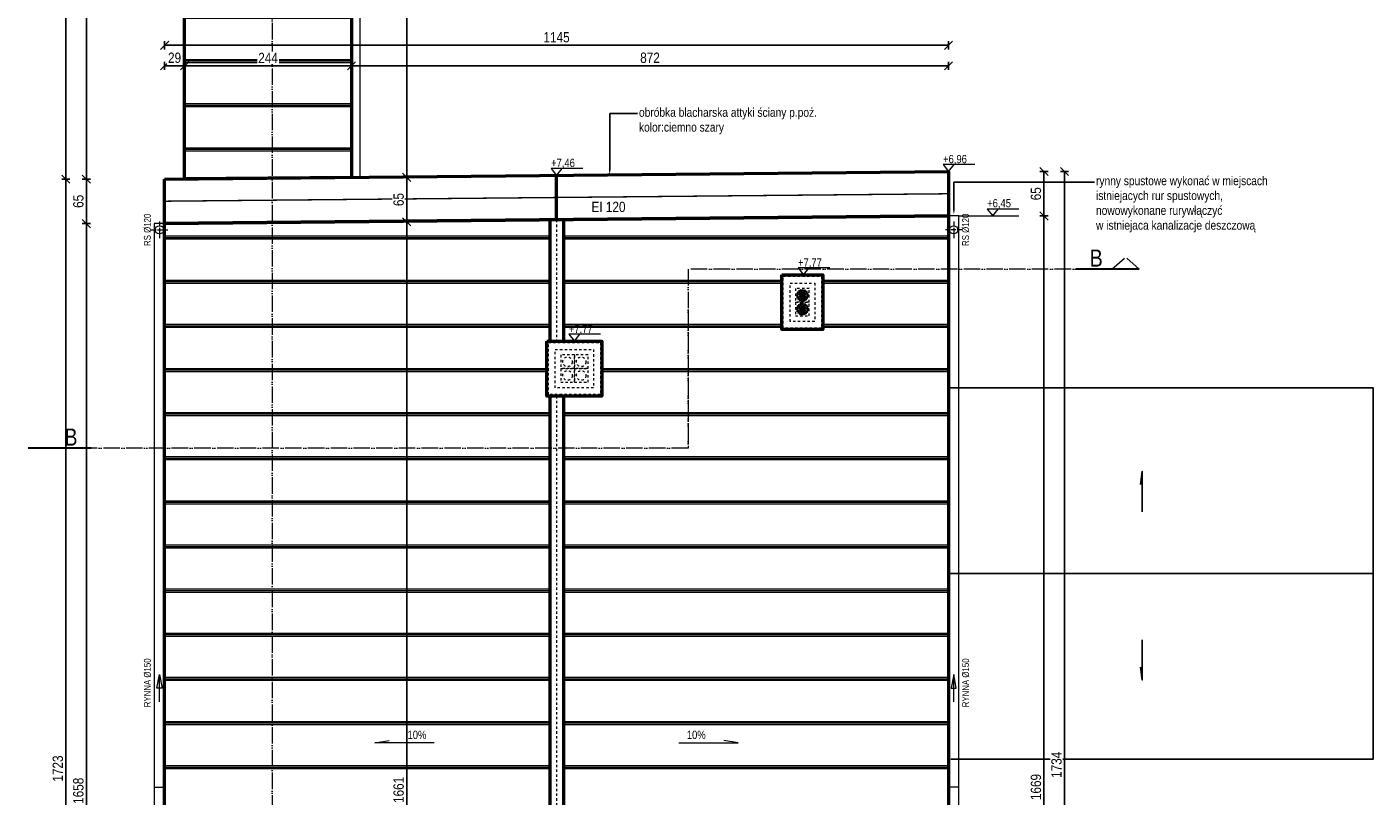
# Model space of a CAD drawing. Header units: millimetres. Extents: x 17147 to 52214, y -18116 to -4632.
# Tile 35 of 186: x 34101 to 36068, y -16944 to -15819. Entities that reach past the tile are written whole.
import ezdxf
from ezdxf import colors
from ezdxf.entities.mleader import LeaderData, LeaderLine
from ezdxf.math import Vec2, Vec3

# ---------------------------------------------------------------- set-up
doc = ezdxf.new("R2010")
doc.units = ezdxf.units.MM
for name, pattern in [('3', [1, 0.5, -0.5]), ('ACAD_ISO04W100', [30, 24, -3, 0, -3]), ('ACAD_ISO05W100', [33, 24, -3, 0, -3, 0, -3])]:
    doc.linetypes.add(name, pattern=pattern)
doc.layers.get('Defpoints').update_dxf_attribs({"color": 6})
for name, color, linetype, lineweight in [('A-ciekie', 161, 'Continuous', 9), ('A-opis', 130, 'Continuous', 9), ('A-rynna', 60, 'Continuous', 0), ('A-wymiar', 177, 'Continuous', 0), ('A_p_poż', 7, 'Continuous', 0), ('A_SCIANA_ISTN', 253, 'Continuous', 25), ('A_SCIANA_PROJ_KONSTRUKCJA', 3, 'Continuous', 50)]:
    doc.layers.add(name, color=color, linetype=linetype, lineweight=lineweight)
doc.styles.get("Standard").update_dxf_attribs({"font": 'ARIALN.TTF'})
doc.styles.add('wymiary', font='ARIALN.TTF')
doc.dimstyles.new('anka', dxfattribs={"dimtxt": 15, "dimasz": 12, "dimexe": 6, "dimexo": 0.0625, "dimgap": 4, "dimtad": 1, "dimdec": 0, "dimzin": 0, "dimdsep": 46, "dimtxsty": 'wymiary', "dimblk": 'OBLIQUE', "dimcen": 0.09, "dimclrt": 7, "dimadec": 0, "dimazin": 0, "dimtfac": 1, "dimtdec": 0, "dimtix": 1, "dimtofl": 0, "dimtmove": 0, "dimatfit": 3, "dimldrblk": 'OBLIQUE', "dimfxl": 6, "dimfxlon": 1, "dimtfill": 1, "dimtolj": 1, "dimtzin": 0, "dimarcsym": 0})

# ---------------------------------------------------------------- blocks, each defined once
blk = doc.blocks.new('_OBLIQUE')
at = {"color": 0, "linetype": 'ByBlock'}
blk.add_line((-0.5, -0.5), (0.5, 0.5), dxfattribs=at)
blk = doc.blocks.new('*D589')
at = {"layer": 'A-wymiar', "color": 0, "lineweight": -2, "transparency": 16777216}
for p, q in [((34194.3, -16041.9), (34182.3, -16041.9)), ((34188.3, -16041.9), (34188.3, -16106.9)), ((34194.3, -16106.9), (34182.3, -16106.9))]:
    blk.add_line(p, q, dxfattribs=at)
at = {"layer": 'Defpoints', "color": 0, "transparency": 16777216}
for p in [(34302.5, -16041.9), (34188.3, -16106.9), (34302.5, -16106.9)]:
    blk.add_point(p, dxfattribs=at)
at = {"layer": 'A-wymiar', "color": 0, "lineweight": -2, "transparency": 16777216, "xscale": 12, "yscale": 12, "zscale": 12}
for p, rotation in [((34188.3, -16041.9), 90), ((34188.3, -16106.9), 270)]:
    blk.add_blockref('_OBLIQUE', p, dxfattribs=dict(at, rotation=rotation))
at = {"layer": 'A-wymiar', "color": 7, "transparency": 16777216, "insert": (34176.6, -16074.4), "char_height": 15, "attachment_point": 5, "rotation": 90, "style": 'wymiary', "bg_fill": 3, "box_fill_scale": 1.1, "bg_fill_color": 256, "bg_fill_true_color": 13158600, "bg_fill_transparency": 0}
blk.add_mtext('\\A1;65', dxfattribs=at)
blk = doc.blocks.new('*D590')
at = {"layer": 'A-wymiar', "color": 0, "lineweight": -2, "transparency": 16777216}
for p, q in [((34194.3, -16106.9), (34182.3, -16106.9)), ((34188.3, -16106.9), (34188.3, -17764.9)), ((34194.3, -17764.9), (34182.3, -17764.9))]:
    blk.add_line(p, q, dxfattribs=at)
at = {"layer": 'Defpoints', "color": 0, "transparency": 16777216}
for p in [(34302.5, -16106.9), (34188.3, -17764.9), (34302.5, -17764.9)]:
    blk.add_point(p, dxfattribs=at)
at = {"layer": 'A-wymiar', "color": 0, "lineweight": -2, "transparency": 16777216, "xscale": 12, "yscale": 12, "zscale": 12}
for p, rotation in [((34188.3, -16106.9), 90), ((34188.3, -17764.9), 270)]:
    blk.add_blockref('_OBLIQUE', p, dxfattribs=dict(at, rotation=rotation))
at = {"layer": 'A-wymiar', "color": 7, "transparency": 16777216, "insert": (34176.6, -16935.9), "char_height": 15, "attachment_point": 5, "rotation": 90, "style": 'wymiary', "bg_fill": 3, "box_fill_scale": 1.1, "bg_fill_color": 256, "bg_fill_true_color": 13158600, "bg_fill_transparency": 0}
blk.add_mtext('\\A1;1658', dxfattribs=at)
blk = doc.blocks.new('*D591')
at = {"layer": 'A-wymiar', "color": 0, "lineweight": -2, "transparency": 16777216}
for p, q in [((34164.3, -16041.9), (34152.3, -16041.9)), ((34158.3, -17764.9), (34158.3, -16041.9)), ((34164.3, -17764.9), (34152.3, -17764.9))]:
    blk.add_line(p, q, dxfattribs=at)
at = {"layer": 'Defpoints', "color": 0, "transparency": 16777216}
for p in [(34158.3, -16041.9), (34302.5, -16041.9), (34302.5, -17764.9)]:
    blk.add_point(p, dxfattribs=at)
at = {"layer": 'A-wymiar', "color": 0, "lineweight": -2, "transparency": 16777216, "xscale": 12, "yscale": 12, "zscale": 12}
for p, rotation in [((34158.3, -16041.9), 90), ((34158.3, -17764.9), 270)]:
    blk.add_blockref('_OBLIQUE', p, dxfattribs=dict(at, rotation=rotation))
at = {"layer": 'A-wymiar', "color": 7, "transparency": 16777216, "insert": (34146.6, -16903.4), "char_height": 15, "attachment_point": 5, "rotation": 90, "style": 'wymiary', "bg_fill": 3, "box_fill_scale": 1.1, "bg_fill_color": 256, "bg_fill_true_color": 13158600, "bg_fill_transparency": 0}
blk.add_mtext('\\A1;1723', dxfattribs=at)
blk = doc.blocks.new('*D592')
at = {"layer": 'A-wymiar', "color": 0, "lineweight": -2, "transparency": 16777216}
for p, q in [((34194.3, -15462.8), (34182.3, -15462.8)), ((34188.3, -16041.9), (34188.3, -15462.8)), ((34194.3, -16041.9), (34182.3, -16041.9))]:
    blk.add_line(p, q, dxfattribs=at)
at = {"layer": 'Defpoints', "color": 0, "transparency": 16777216}
for p in [(34188.3, -15462.8), (34331.7, -15462.8), (34302.5, -16041.9)]:
    blk.add_point(p, dxfattribs=at)
at = {"layer": 'A-wymiar', "color": 0, "lineweight": -2, "transparency": 16777216, "xscale": 12, "yscale": 12, "zscale": 12}
for p, rotation in [((34188.3, -15462.8), 90), ((34188.3, -16041.9), 270)]:
    blk.add_blockref('_OBLIQUE', p, dxfattribs=dict(at, rotation=rotation))
at = {"layer": 'A-wymiar', "color": 7, "transparency": 16777216, "insert": (34176.6, -15752.3), "char_height": 15, "attachment_point": 5, "rotation": 90, "style": 'wymiary', "bg_fill": 3, "box_fill_scale": 1.1, "bg_fill_color": 256, "bg_fill_true_color": 13158600, "bg_fill_transparency": 0}
blk.add_mtext('\\A1;579', dxfattribs=at)
blk = doc.blocks.new('*D594')
at = {"layer": 'A-wymiar', "color": 0, "lineweight": -2, "transparency": 16777216}
for p, q in [((34164.3, -14787.8), (34152.3, -14787.8)), ((34158.3, -16041.9), (34158.3, -14787.8)), ((34164.3, -16041.9), (34152.3, -16041.9))]:
    blk.add_line(p, q, dxfattribs=at)
at = {"layer": 'Defpoints', "color": 0, "transparency": 16777216}
for p in [(34158.3, -14787.8), (34217.5, -14787.8), (34302.5, -16041.9)]:
    blk.add_point(p, dxfattribs=at)
at = {"layer": 'A-wymiar', "color": 0, "lineweight": -2, "transparency": 16777216, "xscale": 12, "yscale": 12, "zscale": 12}
for p, rotation in [((34158.3, -14787.8), 90), ((34158.3, -16041.9), 270)]:
    blk.add_blockref('_OBLIQUE', p, dxfattribs=dict(at, rotation=rotation))
at = {"layer": 'A-wymiar', "color": 7, "transparency": 16777216, "insert": (34146.6, -15414.8), "char_height": 15, "attachment_point": 5, "rotation": 90, "style": 'wymiary', "bg_fill": 3, "box_fill_scale": 1.1, "bg_fill_color": 256, "bg_fill_true_color": 13158600, "bg_fill_transparency": 0}
blk.add_mtext('\\A1;1254', dxfattribs=at)
blk = doc.blocks.new('*D595')
at = {"layer": 'A-wymiar', "color": 0, "lineweight": -2, "transparency": 16777216}
for p, q in [((34650.1, -14787.8), (34662.1, -14787.8)), ((34656.1, -14787.8), (34656.1, -16039.3)), ((34650.1, -16039.3), (34662.1, -16039.3))]:
    blk.add_line(p, q, dxfattribs=at)
at = {"layer": 'Defpoints', "color": 0, "transparency": 16777216}
for p in [(34575.5, -14787.8), (34575.5, -16039.3), (34656.1, -16039.3)]:
    blk.add_point(p, dxfattribs=at)
at = {"layer": 'A-wymiar', "color": 0, "lineweight": -2, "transparency": 16777216, "xscale": 12, "yscale": 12, "zscale": 12}
for p, rotation in [((34656.1, -14787.8), 90), ((34656.1, -16039.3), 270)]:
    blk.add_blockref('_OBLIQUE', p, dxfattribs=dict(at, rotation=rotation))
at = {"layer": 'A-wymiar', "color": 7, "transparency": 16777216, "insert": (34644.4, -15413.5), "char_height": 15, "attachment_point": 5, "rotation": 90, "style": 'wymiary', "bg_fill": 3, "box_fill_scale": 1.1, "bg_fill_color": 256, "bg_fill_true_color": 13158600, "bg_fill_transparency": 0}
blk.add_mtext('\\A1;1252', dxfattribs=at)
blk = doc.blocks.new('*D596')
at = {"layer": 'A-wymiar', "color": 0, "lineweight": -2, "transparency": 16777216}
for p, q in [((34650.1, -16039.3), (34662.1, -16039.3)), ((34656.1, -16039.3), (34656.1, -16104.3)), ((34650.1, -16104.3), (34662.1, -16104.3))]:
    blk.add_line(p, q, dxfattribs=at)
at = {"layer": 'Defpoints', "color": 0, "transparency": 16777216}
for p in [(34575.5, -16039.3), (34575.5, -16104.3), (34656.1, -16104.3)]:
    blk.add_point(p, dxfattribs=at)
at = {"layer": 'A-wymiar', "color": 0, "lineweight": -2, "transparency": 16777216, "xscale": 12, "yscale": 12, "zscale": 12}
for p, rotation in [((34656.1, -16039.3), 90), ((34656.1, -16104.3), 270)]:
    blk.add_blockref('_OBLIQUE', p, dxfattribs=dict(at, rotation=rotation))
at = {"layer": 'A-wymiar', "color": 7, "transparency": 16777216, "insert": (34644.4, -16071.8), "char_height": 15, "attachment_point": 5, "rotation": 90, "style": 'wymiary', "bg_fill": 3, "box_fill_scale": 1.1, "bg_fill_color": 256, "bg_fill_true_color": 13158600, "bg_fill_transparency": 0}
blk.add_mtext('\\A1;65', dxfattribs=at)
blk = doc.blocks.new('*D597')
at = {"layer": 'A-wymiar', "color": 0, "lineweight": -2, "transparency": 16777216}
for p, q in [((34650.1, -16104.3), (34662.1, -16104.3)), ((34656.1, -16104.3), (34656.1, -17764.9)), ((34656.1, -17764.9), (34650.1, -17764.9))]:
    blk.add_line(p, q, dxfattribs=at)
at = {"layer": 'Defpoints', "color": 0, "transparency": 16777216}
for p in [(34575.5, -16104.3), (34656.1, -17764.9), (34656.1, -17764.9)]:
    blk.add_point(p, dxfattribs=at)
at = {"layer": 'A-wymiar', "color": 0, "lineweight": -2, "transparency": 16777216, "xscale": 12, "yscale": 12, "zscale": 12}
for p, rotation in [((34656.1, -16104.3), 90), ((34656.1, -17764.9), 270)]:
    blk.add_blockref('_OBLIQUE', p, dxfattribs=dict(at, rotation=rotation))
at = {"layer": 'A-wymiar', "color": 7, "transparency": 16777216, "insert": (34644.4, -16934.6), "char_height": 15, "attachment_point": 5, "rotation": 90, "style": 'wymiary', "bg_fill": 3, "box_fill_scale": 1.1, "bg_fill_color": 256, "bg_fill_true_color": 13158600, "bg_fill_transparency": 0}
blk.add_mtext('\\A1;1661', dxfattribs=at)
blk = doc.blocks.new('*D598')
at = {"layer": 'A-wymiar', "color": 0, "lineweight": -2, "transparency": 16777216}
for p, q in [((34302.5, -15882.3), (34302.5, -15870.3)), ((34302.5, -15876.3), (34331.7, -15876.3)), ((34331.7, -15882.3), (34331.7, -15870.3))]:
    blk.add_line(p, q, dxfattribs=at)
at = {"layer": 'Defpoints', "color": 0, "transparency": 16777216}
for p in [(34302.5, -16041.9), (34331.7, -16041.9)]:
    blk.add_point(p, dxfattribs=at)
at = {"layer": 'A-wymiar', "color": 0, "lineweight": -2, "transparency": 16777216, "xscale": 12, "yscale": 12, "zscale": 12, "rotation": 180}
blk.add_blockref('_OBLIQUE', (34302.5, -15876.3), dxfattribs=at)
at = {"layer": 'A-wymiar', "color": 0, "lineweight": -2, "transparency": 16777216, "xscale": 12, "yscale": 12, "zscale": 12}
blk.add_blockref('_OBLIQUE', (34331.7, -15876.3), dxfattribs=at)
at = {"layer": 'A-wymiar', "color": 7, "transparency": 16777216, "insert": (34317.1, -15864.6), "char_height": 15, "attachment_point": 5, "style": 'wymiary', "bg_fill": 3, "box_fill_scale": 1.1, "bg_fill_color": 256, "bg_fill_true_color": 13158600, "bg_fill_transparency": 0}
blk.add_mtext('\\A1;29', dxfattribs=at)
at = {"layer": 'Defpoints', "color": 0, "transparency": 16777216}
blk.add_point((34331.7, -15876.3), dxfattribs=at)
blk = doc.blocks.new('*D599')
at = {"layer": 'A-wymiar', "color": 0, "lineweight": -2, "transparency": 16777216}
for p, q in [((34331.7, -15882.3), (34331.7, -15870.3)), ((34331.7, -15876.3), (34575.5, -15876.3)), ((34575.5, -15882.3), (34575.5, -15870.3))]:
    blk.add_line(p, q, dxfattribs=at)
at = {"layer": 'Defpoints', "color": 0, "transparency": 16777216}
for p in [(34575.5, -15876.3), (34331.7, -16041.9), (34575.5, -16039.4)]:
    blk.add_point(p, dxfattribs=at)
at = {"layer": 'A-wymiar', "color": 0, "lineweight": -2, "transparency": 16777216, "xscale": 12, "yscale": 12, "zscale": 12, "rotation": 180}
blk.add_blockref('_OBLIQUE', (34331.7, -15876.3), dxfattribs=at)
at = {"layer": 'A-wymiar', "color": 0, "lineweight": -2, "transparency": 16777216, "xscale": 12, "yscale": 12, "zscale": 12}
blk.add_blockref('_OBLIQUE', (34575.5, -15876.3), dxfattribs=at)
at = {"layer": 'A-wymiar', "color": 7, "transparency": 16777216, "insert": (34453.6, -15864.8), "char_height": 15, "attachment_point": 5, "style": 'wymiary', "bg_fill": 3, "box_fill_scale": 1.1, "bg_fill_color": 256, "bg_fill_true_color": 13158600, "bg_fill_transparency": 0}
blk.add_mtext('\\A1;244', dxfattribs=at)
blk = doc.blocks.new('*D600')
at = {"layer": 'A-wymiar', "color": 0, "lineweight": -2, "transparency": 16777216}
for p, q in [((34575.5, -15882.3), (34575.5, -15870.3)), ((34575.5, -15876.3), (35447.5, -15876.3)), ((35447.5, -15882.3), (35447.5, -15870.3))]:
    blk.add_line(p, q, dxfattribs=at)
at = {"layer": 'Defpoints', "color": 0, "transparency": 16777216}
for p in [(35447.5, -15876.3), (34575.5, -16039.4), (35447.5, -16030.8)]:
    blk.add_point(p, dxfattribs=at)
at = {"layer": 'A-wymiar', "color": 0, "lineweight": -2, "transparency": 16777216, "xscale": 12, "yscale": 12, "zscale": 12, "rotation": 180}
blk.add_blockref('_OBLIQUE', (34575.5, -15876.3), dxfattribs=at)
at = {"layer": 'A-wymiar', "color": 0, "lineweight": -2, "transparency": 16777216, "xscale": 12, "yscale": 12, "zscale": 12}
blk.add_blockref('_OBLIQUE', (35447.5, -15876.3), dxfattribs=at)
at = {"layer": 'A-wymiar', "color": 7, "transparency": 16777216, "insert": (35011.5, -15864.6), "char_height": 15, "attachment_point": 5, "style": 'wymiary', "bg_fill": 3, "box_fill_scale": 1.1, "bg_fill_color": 256, "bg_fill_true_color": 13158600, "bg_fill_transparency": 0}
blk.add_mtext('\\A1;872', dxfattribs=at)
blk = doc.blocks.new('*D601')
at = {"layer": 'A-wymiar', "color": 0, "lineweight": -2, "transparency": 16777216}
for p, q in [((34302.5, -15852.3), (34302.5, -15840.3)), ((34302.5, -15846.3), (35447.5, -15846.3)), ((35447.5, -15852.3), (35447.5, -15840.3))]:
    blk.add_line(p, q, dxfattribs=at)
at = {"layer": 'Defpoints', "color": 0, "transparency": 16777216}
for p in [(35447.5, -15846.3), (34302.5, -16041.9), (35447.5, -16030.8)]:
    blk.add_point(p, dxfattribs=at)
at = {"layer": 'A-wymiar', "color": 0, "lineweight": -2, "transparency": 16777216, "xscale": 12, "yscale": 12, "zscale": 12, "rotation": 180}
blk.add_blockref('_OBLIQUE', (34302.5, -15846.3), dxfattribs=at)
at = {"layer": 'A-wymiar', "color": 0, "lineweight": -2, "transparency": 16777216, "xscale": 12, "yscale": 12, "zscale": 12}
blk.add_blockref('_OBLIQUE', (35447.5, -15846.3), dxfattribs=at)
at = {"layer": 'A-wymiar', "color": 7, "transparency": 16777216, "insert": (34875, -15834.6), "char_height": 15, "attachment_point": 5, "style": 'wymiary', "bg_fill": 3, "box_fill_scale": 1.1, "bg_fill_color": 256, "bg_fill_true_color": 13158600, "bg_fill_transparency": 0}
blk.add_mtext('\\A1;1145', dxfattribs=at)
blk = doc.blocks.new('*D606')
at = {"layer": 'A-wymiar', "color": 0, "lineweight": -2, "transparency": 16777216}
for p, q in [((35580.8, -16030.8), (35592.8, -16030.8)), ((35586.8, -16030.8), (35586.8, -16095.8)), ((35580.8, -16095.8), (35592.8, -16095.8))]:
    blk.add_line(p, q, dxfattribs=at)
at = {"layer": 'Defpoints', "color": 0, "transparency": 16777216}
for p in [(35447.5, -16030.8), (35447.5, -16095.8), (35586.8, -16095.8)]:
    blk.add_point(p, dxfattribs=at)
at = {"layer": 'A-wymiar', "color": 0, "lineweight": -2, "transparency": 16777216, "xscale": 12, "yscale": 12, "zscale": 12}
for p, rotation in [((35586.8, -16030.8), 90), ((35586.8, -16095.8), 270)]:
    blk.add_blockref('_OBLIQUE', p, dxfattribs=dict(at, rotation=rotation))
at = {"layer": 'A-wymiar', "color": 7, "transparency": 16777216, "insert": (35575.2, -16063.3), "char_height": 15, "attachment_point": 5, "rotation": 90, "style": 'wymiary', "bg_fill": 3, "box_fill_scale": 1.1, "bg_fill_color": 256, "bg_fill_true_color": 13158600, "bg_fill_transparency": 0}
blk.add_mtext('\\A1;65', dxfattribs=at)
blk = doc.blocks.new('*D607')
at = {"layer": 'A-wymiar', "color": 0, "lineweight": -2, "transparency": 16777216}
for p, q in [((35580.8, -16095.8), (35592.8, -16095.8)), ((35586.8, -16095.8), (35586.8, -17764.9)), ((35580.8, -17764.9), (35592.8, -17764.9))]:
    blk.add_line(p, q, dxfattribs=at)
at = {"layer": 'Defpoints', "color": 0, "transparency": 16777216}
for p in [(35447.5, -16095.8), (35447.5, -17764.9), (35586.8, -17764.9)]:
    blk.add_point(p, dxfattribs=at)
at = {"layer": 'A-wymiar', "color": 0, "lineweight": -2, "transparency": 16777216, "xscale": 12, "yscale": 12, "zscale": 12}
for p, rotation in [((35586.8, -16095.8), 90), ((35586.8, -17764.9), 270)]:
    blk.add_blockref('_OBLIQUE', p, dxfattribs=dict(at, rotation=rotation))
at = {"layer": 'A-wymiar', "color": 7, "transparency": 16777216, "insert": (35575.2, -16930.4), "char_height": 15, "attachment_point": 5, "rotation": 90, "style": 'wymiary', "bg_fill": 3, "box_fill_scale": 1.1, "bg_fill_color": 256, "bg_fill_true_color": 13158600, "bg_fill_transparency": 0}
blk.add_mtext('\\A1;1669', dxfattribs=at)
blk = doc.blocks.new('*D608')
at = {"layer": 'A-wymiar', "color": 0, "lineweight": -2, "transparency": 16777216}
for p, q in [((35610.8, -16030.8), (35622.8, -16030.8)), ((35616.8, -17764.9), (35616.8, -16030.8)), ((35610.8, -17764.9), (35622.8, -17764.9))]:
    blk.add_line(p, q, dxfattribs=at)
at = {"layer": 'Defpoints', "color": 0, "transparency": 16777216}
for p in [(35447.5, -16030.8), (35616.8, -16030.8), (35447.5, -17764.9)]:
    blk.add_point(p, dxfattribs=at)
at = {"layer": 'A-wymiar', "color": 0, "lineweight": -2, "transparency": 16777216, "xscale": 12, "yscale": 12, "zscale": 12}
for p, rotation in [((35616.8, -16030.8), 90), ((35616.8, -17764.9), 270)]:
    blk.add_blockref('_OBLIQUE', p, dxfattribs=dict(at, rotation=rotation))
at = {"layer": 'A-wymiar', "color": 7, "transparency": 16777216, "insert": (35605.2, -16897.9), "char_height": 15, "attachment_point": 5, "rotation": 90, "style": 'wymiary', "bg_fill": 3, "box_fill_scale": 1.1, "bg_fill_color": 256, "bg_fill_true_color": 13158600, "bg_fill_transparency": 0}
blk.add_mtext('\\A1;1734', dxfattribs=at)
blk = doc.blocks.new('*U658')
at = {"layer": 'A-ciekie'}
blk.add_open_spline([(-1.9, -4), (-0.4, 0.8), (1.4, 6.2), (1.9, 2.1), (1.8, 1.9)], degree=3, knots=[0, 0, 0, 0, 7.892794, 8.923896, 8.923896, 8.923896, 8.923896], dxfattribs=at)
blk = doc.blocks.new('*U659')
at = {"layer": 'A-ciekie', "color": 0, "linetype": 'ByBlock', "lineweight": -2, "transparency": 16777216}
for p, rotation in [((3175.6, -17443.7), 120), ((3175.8, -17442.1), 99.99999999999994), ((3176.4, -17440.7), 79.99999999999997), ((3177.6, -17439.7), 59.99999999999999), ((3179, -17439), 39.99999999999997), ((3180.5, -17438.9), 19.99999999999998), ((3183.3, -17440.2), 339.9999999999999), ((3184.1, -17441.5), 319.9999999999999), ((3184.5, -17443), 299.9999999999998), ((3176, -17445.2), 139.9999999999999), ((3176.9, -17446.5), 160), ((3178.1, -17447.4), 180), ((3179.6, -17447.8), 199.9999999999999), ((3181.2, -17447.7), 219.9999999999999), ((3182.6, -17447), 239.9999999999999), ((3183.7, -17445.9), 259.9999999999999), ((3184.4, -17444.6), 279.9999999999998)]:
    blk.add_blockref('*U658', p, dxfattribs=dict(at, rotation=rotation))
blk.add_blockref('*U658', (3182, -17439.3), dxfattribs=at)
blk = doc.blocks.new('nasada1')
at = {"layer": 'A-ciekie'}
for radius in [7, 0.575]:
    blk.add_circle((3180.1, -17443.3), radius, dxfattribs=at)
blk.add_blockref('*U659', (0, 0), dxfattribs=at)

msp = doc.modelspace()

# ---------------------------------------------------------------- hatches: boundary and pattern name
at = {"layer": 'A_SCIANA_ISTN', "lineweight": 9, "transparency": 33554610}
h = msp.add_hatch(dxfattribs=at)
h.set_pattern_fill('JIS_RC_15', color=256, scale=4.3, angle=315)
h.paths.add_polyline_path([(34575.5, -14787.8), (34217.5, -14787.8), (34217.5, -15462.8), (34331.7, -15462.8), (34331.7, -16041.6), (34575.5, -16039.4)])
h = msp.add_hatch(dxfattribs=at)
h.set_pattern_fill('JIS_RC_15', color=256, scale=4.3, angle=315)
h.paths.add_polyline_path([(34654, -16866.6), (34687.5, -16866.6), (34687.5, -16841.6), (34654, -16841.6)], flags=16)
h.paths.add_polyline_path([(34865, -16368.9), (34861, -16368.9), (34861, -16278.9), (34865, -16278.9), (34865, -16101.6), (34302.5, -16113.2), (34302.5, -17758.7), (34865, -17751.1)])
h = msp.add_hatch(dxfattribs=at)
h.set_pattern_fill('JIS_RC_15', color=256, scale=4.3, angle=315)
h.paths.add_polyline_path([(35216, -16249.9), (35216, -16197.9), (35257, -16197.9), (35257, -16249.9)], flags=0)
h.paths.add_polyline_path([(35224, -16241.9), (35224, -16205.9), (35249, -16205.9), (35249, -16241.9)], flags=0)
h.paths.add_polyline_path([(35229, -16236.9), (35229, -16225.9), (35244, -16225.9), (35244, -16236.9)], flags=0)
h.paths.add_polyline_path([(35229, -16221.9), (35229, -16210.9), (35244, -16210.9), (35244, -16221.9)], flags=0)
h.paths.add_polyline_path([(35357.5, -17170.3), (35422.5, -17170.3), (35422.5, -17246.3), (35357.5, -17246.3)], flags=16)
h.paths.add_polyline_path([(35359.5, -17172.3), (35420.5, -17172.3), (35420.5, -17244.3), (35359.5, -17244.3)], flags=0)
h.paths.add_polyline_path([(34989, -17168.3), (34989, -17234.3), (34937, -17234.3), (34937, -17168.3)], flags=0)
h.paths.add_polyline_path([(34981, -17176.3), (34981, -17226.3), (34945, -17226.3), (34945, -17176.3)], flags=0)
h.paths.add_polyline_path([(35369.5, -17182.3), (35410.5, -17182.3), (35410.5, -17234.3), (35369.5, -17234.3)], flags=0)
h.paths.add_polyline_path([(34976, -17181.3), (34976, -17196.3), (34965, -17196.3), (34965, -17181.3)], flags=0)
h.paths.add_polyline_path([(34961, -17181.3), (34961, -17196.3), (34950, -17196.3), (34950, -17181.3)], flags=0)
h.paths.add_polyline_path([(35377.5, -17190.3), (35402.5, -17190.3), (35402.5, -17226.3), (35377.5, -17226.3)], flags=0)
h.paths.add_polyline_path([(35382.5, -17195.3), (35397.5, -17195.3), (35397.5, -17206.3), (35382.5, -17206.3)], flags=0)
h.paths.add_polyline_path([(34976, -17206.3), (34976, -17221.3), (34965, -17221.3), (34965, -17206.3)], flags=0)
h.paths.add_polyline_path([(35382.5, -17210.3), (35397.5, -17210.3), (35397.5, -17221.3), (35382.5, -17221.3)], flags=0)
h.paths.add_polyline_path([(34961, -17206.3), (34961, -17221.3), (34950, -17221.3), (34950, -17206.3)], flags=0)
h.paths.add_polyline_path([(35005, -17361.9), (35005, -17476.9), (34925, -17476.9), (34925, -17361.9)], flags=16)
h.paths.add_polyline_path([(34999, -17363.9), (34999, -17474.9), (34927, -17474.9), (34927, -17363.9)], flags=0)
h.paths.add_polyline_path([(34989, -17373.9), (34989, -17464.9), (34937, -17464.9), (34937, -17373.9)], flags=0)
h.paths.add_polyline_path([(34981, -17381.9), (34981, -17456.9), (34945, -17456.9), (34945, -17381.9)], flags=0)
h.paths.add_polyline_path([(34976, -17386.9), (34976, -17401.9), (34965, -17401.9), (34965, -17386.9)], flags=0)
h.paths.add_polyline_path([(34961, -17386.9), (34961, -17401.9), (34950, -17401.9), (34950, -17386.9)], flags=0)
h.paths.add_polyline_path([(34976, -17411.9), (34976, -17426.9), (34965, -17426.9), (34965, -17411.9)], flags=0)
h.paths.add_polyline_path([(34961, -17411.9), (34961, -17426.9), (34950, -17426.9), (34950, -17411.9)], flags=0)
h.paths.add_polyline_path([(34976, -17436.9), (34976, -17451.9), (34965, -17451.9), (34965, -17436.9)], flags=0)
h.paths.add_polyline_path([(34961, -17436.9), (34961, -17451.9), (34950, -17451.9), (34950, -17436.9)], flags=0)
h.paths.add_polyline_path([(35062, -16866.6), (35095.5, -16866.6), (35095.5, -16841.6), (35062, -16841.6)], flags=16)
h.paths.add_polyline_path([(34925, -17146.3), (35005, -17146.3), (35005, -17246.3), (34925, -17246.3)])
h.paths.add_polyline_path([(34885, -16368.9), (34885, -17750.9), (35447.5, -17750.9), (35447.5, -16095.8), (34885, -16101.3), (34885, -16278.9), (34941, -16278.9), (34941, -16368.9)])
h.paths.add_polyline_path([(35204, -16181.9), (35264, -16181.9), (35264, -16261.9), (35204, -16261.9)])
h.paths.add_polyline_path([(35264, -16187.9), (35264, -16259.9), (35267, -16259.9), (35267, -16187.9)])

# ---------------------------------------------------------------- linework, layer by layer
at = {"layer": 'A-opis', "color": 212, "linetype": 'ACAD_ISO05W100', "true_color": 0xe01fda}
for points in [[(34459.6, -14105.3), (34459.6, -15282.5), (34459.6, -15282.5), (34459.6, -17882.2)], [(35686.2, -16173.3), (35706.1, -16156.1)], [(35726, -16173.3), (35706.1, -16156.1)]]:
    msp.add_lwpolyline(points, dxfattribs=at)
at = {"layer": 'A-opis'}
for points in [[(35274, -16171.7), (35227.7, -16171.7), (35235.8, -16181.9), (35243.9, -16171.7)], [(34939.2, -16268.7), (34893, -16268.7), (34901, -16278.9), (34909.1, -16268.7)], [(34295, -16805.8), (34295, -16765.8), (34298.8, -16785.8), (34291.3, -16785.8), (34295, -16765.8)], [(35455, -16805.8), (35455, -16765.8), (35451.3, -16785.8), (35458.8, -16785.8), (35455, -16765.8)]]:
    msp.add_lwpolyline(points, dxfattribs=at)
at = {"layer": 'A-opis', "color": 212, "true_color": 0xe01fda, "const_width": 3}
msp.add_lwpolyline([(35726, -16173.3), (35633.3, -16173.3)], dxfattribs=at)
at = {"layer": 'A-opis', "lineweight": 9}
for points in [[(34696.2, -16866), (34609.8, -16866), (34630.6, -16862.3)], [(35053.8, -16866), (35140.3, -16866), (35119.5, -16862.3)]]:
    msp.add_lwpolyline(points, dxfattribs=at)
at = {"layer": 'A-rynna'}
for points in [[(34575.5, -14787.8), (34587.5, -14787.8), (34587.5, -16039.2)], [(35447.5, -17764.9), (35462.5, -17764.9), (35462.5, -16095.8), (35447.5, -16095.8)], [(34302.5, -16106.9), (34287.5, -16106.9), (34287.5, -17764.9), (34300.9, -17764.9)], [(34287.5, -16930.4), (34302.5, -16930.4)], [(35462.5, -16930.4), (35447.5, -16930.4)], [(35462.5, -16930.4), (35447.5, -16930.4)]]:
    msp.add_lwpolyline(points, dxfattribs=at)
at = {"layer": 'A-rynna', "color": 1, "linetype": 'ACAD_ISO04W100', "ltscale": 0.3}
for points in [[(34283, -16116), (34307.1, -16116)], [(34295, -16104), (34295, -16128)], [(35467.1, -16116), (35443, -16116)], [(35455, -16104), (35455, -16128)]]:
    msp.add_lwpolyline(points, dxfattribs=at)
at = {"layer": 'A-rynna'}
for centre in [(34295, -16116), (35455, -16116)]:
    msp.add_circle(centre, 6, dxfattribs=at)
at = {"layer": 'A_p_poż', "color": 1, "linetype": 'ACAD_ISO05W100', "const_width": 2}
msp.add_lwpolyline([(35447.5, -16063.3), (34302.5, -16074.2)], dxfattribs=at)
at = {"layer": 'A_SCIANA_ISTN'}
for points in [[(35450.9, -16889.9), (36067.5, -16889.9), (36067.5, -16346.9), (35447.5, -16346.9), (35447.5, -16451.9)], [(35730.4, -16528.1), (35730.4, -16469.1), (35728, -16488)], [(36067.5, -16618.4), (35447.5, -16618.4)], [(35730.4, -16715.2), (35730.4, -16774.2), (35728, -16755.3)]]:
    msp.add_lwpolyline(points, dxfattribs=at)
at = {"layer": 'A_SCIANA_PROJ_KONSTRUKCJA'}
for points in [[(34331.7, -15462.8), (34217.5, -15462.8), (34217.5, -14787.8), (34575.5, -14787.8), (34575.5, -15462.8), (34575.5, -16039.4), (34331.7, -16041.6), (34331.7, -15462.8)], [(34865, -16101.4), (34865, -16278.9)], [(34885, -16101.4), (34885, -16278.9)], [(34865, -16358.9), (34865, -17764.9)], [(34885, -16358.9), (34885, -17764.9)]]:
    msp.add_lwpolyline(points, dxfattribs=at)
for points in [[(34302.5, -16041.9), (35447.5, -16030.8), (35447.5, -16095.8), (34302.5, -16106.9)], [(34302.5, -16106.9), (35447.5, -16095.8), (35447.5, -17764.9), (34302.5, -17764.9)], [(35204, -16181.9), (35264, -16181.9), (35264, -16261.9), (35204, -16261.9)], [(34861, -16278.9), (34941, -16278.9), (34941, -16358.9), (34861, -16358.9)]]:
    msp.add_lwpolyline(points, close=True, dxfattribs=at)
at = {"layer": 'A_SCIANA_PROJ_KONSTRUKCJA', "linetype": '3', "lineweight": 9, "ltscale": 7}
for points in [[(34875, -16101.4), (34875, -16278.9)], [(35224, -16201.9), (35224, -16221.9), (35244, -16221.9), (35244, -16201.9), (35224, -16201.9)], [(35224, -16221.9), (35224, -16241.9), (35244, -16241.9), (35244, -16221.9), (35224, -16221.9)], [(34881, -16298.9), (34881, -16318.9), (34901, -16318.9), (34901, -16298.9), (34881, -16298.9)], [(34901, -16298.9), (34901, -16318.9), (34921, -16318.9), (34921, -16298.9), (34901, -16298.9)], [(34881, -16318.9), (34881, -16338.9), (34901, -16338.9), (34901, -16318.9), (34881, -16318.9)], [(34901, -16318.9), (34901, -16338.9), (34921, -16338.9), (34921, -16318.9), (34901, -16318.9)], [(34875, -16358.9), (34875, -17764.9)]]:
    msp.add_lwpolyline(points, dxfattribs=at)
for points in [[(35206, -16183.9), (35262, -16183.9), (35262, -16259.9), (35206, -16259.9)], [(35216, -16193.9), (35252, -16193.9), (35252, -16249.9), (35216, -16249.9)], [(34863, -16280.9), (34939, -16280.9), (34939, -16356.9), (34863, -16356.9)], [(34873, -16290.9), (34929, -16290.9), (34929, -16346.9), (34873, -16346.9)]]:
    msp.add_lwpolyline(points, close=True, dxfattribs=at)
for centre in [(35234, -16211.9), (35234, -16231.9), (34891, -16308.9), (34911, -16308.9), (34891, -16328.9), (34911, -16328.9)]:
    msp.add_circle(centre, 7, dxfattribs=at)

# ---------------------------------------------------------------- block references
at = {"layer": 'A-ciekie', "xscale": 1.08, "yscale": 1.08, "zscale": 1.08}
for p in [(31799.6, 2626.9), (31799.6, 2606.9)]:
    msp.add_blockref('nasada1', p, dxfattribs=at)

# ---------------------------------------------------------------- texts
at = {"layer": 'A-opis', "char_height": 10, "attachment_point": 5, "rotation": 90}
for s, width, insert in [('RS %%C120', 63.017, (34277.5, -16116)), ('RS %%C120', 63.017, (35472.5, -16116)), ('RYNNA %%C150', 96.16, (34277.5, -16778.1)), ('RYNNA %%C150', 96.16, (35472.6, -16778.1))]:
    msp.add_mtext_dynamic_manual_height_columns(s, width=width, gutter_width=12.5, heights=[0], dxfattribs=dict(at, insert=insert))
at = {"layer": 'A-opis', "char_height": 12, "attachment_point": 1}
for insert in [(35227.7, -16157.7), (34893, -16254.7)]:
    msp.add_mtext_dynamic_manual_height_columns('+7,77', width=20.999, gutter_width=60, heights=[0], dxfattribs=dict(at, insert=insert))
at = {"layer": 'A-opis', "color": 212, "true_color": 0xe01fda, "insert": (35672.7, -16144.8), "char_height": 25, "attachment_point": 3}
msp.add_mtext_dynamic_manual_height_columns('B', width=15.847, gutter_width=12.5, heights=[0], dxfattribs=at)
at = {"layer": 'A-opis', "lineweight": 9, "char_height": 12, "attachment_point": 5}
for insert in [(34671.1, -16854.2), (35079, -16854.2)]:
    msp.add_mtext_dynamic_manual_height_columns('10%', width=20.621, gutter_width=12.5, heights=[0], dxfattribs=dict(at, insert=insert))
at = {"layer": 'A_p_poż', "color": 1, "linetype": 'ACAD_ISO05W100', "insert": (34926, -16075), "char_height": 15, "attachment_point": 1}
msp.add_mtext_dynamic_manual_height_columns('EI 120', width=119.273, gutter_width=12.5, heights=[0], dxfattribs=at)

# ---------------------------------------------------------------- leaders
at = {"layer": 'A-opis', "lineweight": 9}
ml = msp.add_multileader_mtext('Standard', dxfattribs=at)
ml.set_content('obróbka blacharska attyki ściany p.poż.\\Pkolor:ciemno szary', color=256)
ml.set_leader_properties()
ml.build(insert=Vec2(0, 0))
ml.multileader.update_dxf_attribs({"dogleg_length": 85.1, "arrow_head_size": 8})
ctx = ml.context
ctx.base_point, ctx.char_height, ctx.arrow_head_size, ctx.plane_origin = Vec3(34993.4, -15946.2), 13, 8, Vec3(34952.6, -16041.9)
notes = []
notes.append((ctx, [(0, (1, 1, 0), (34952.6, -15946.2), (1, 0), 40.8, [(0, [(34952.6, -16035.6)], 0, [])])]))
ctx.mtext.insert, ctx.mtext.flow_direction = Vec3(34995.4, -15937.8), 5
ml = msp.add_multileader_mtext('Standard', dxfattribs=at)
ml.set_content('rynny spustowe wykonać w miejscach \\Pistniejacych rur spustowych, \\Pnowowykonane rurywłączyć \\Pw istniejaca kanalizacje deszczową', color=256)
ml.set_leader_properties()
ml.build(insert=Vec2(0, 0))
ml.multileader.update_dxf_attribs({"dogleg_length": 85.1, "arrow_head_size": 8})
ctx = ml.context
ctx.base_point, ctx.char_height, ctx.arrow_head_size, ctx.plane_origin = Vec3(35660.9, -16046.2), 13, 8, Vec3(35455.3, -16100.3)
notes.append((ctx, [(0, (1, 1, 0), (35455.3, -16046.2), (1, 0), 205.6, [(0, [(35455.3, -16094)], 0, [])])]))
ctx.mtext.insert, ctx.mtext.flow_direction = Vec3(35662.9, -16037.8), 5
for ctx, leaders in notes:
    for number, flags, end, landing, length, lines in leaders:
        leader = LeaderData()
        leader.index, (leader.has_last_leader_line, leader.has_dogleg_vector, leader.attachment_direction) = number, flags
        leader.last_leader_point, leader.dogleg_vector, leader.dogleg_length = Vec3(end), Vec3(landing), length
        for number, points, colour, breaks in lines:
            line = LeaderLine()
            line.index, line.vertices, line.color, line.breaks = number, Vec3.list(points), colors.encode_raw_color(colour), breaks
            leader.lines.append(line)
        ctx.leaders.append(leader)

# ---------------------------------------------------------------- next in the draw order: dimensions: what is measured, and where the dimension line sits
at = {"layer": 'A-wymiar'}
for base, p1, p2, picture, middle in [((34656.0649, -16039.2668), (34575.5146, -14787.7624), (34575.5146, -16039.2668), '*D595', (34644.4063, -15413.5146)), ((34188.3, -16106.9), (34302.5, -16041.9), (34302.5, -16106.9), '*D589', (34176.6, -16074.4))]:
    dim = msp.add_linear_dim(base=base, p1=p1, p2=p2, angle=90, dimstyle='anka', dxfattribs=at)
    dim.commit()
    dim.dimension.update_dxf_attribs({"geometry": picture, "text_midpoint": middle})

# ---------------------------------------------------------------- next in the draw order: dimensions: what is measured, and where the dimension line sits
for base, p1, p2, picture, middle in [((34656.1, -16104.3), (34575.5, -16039.3), (34575.5, -16104.3), '*D596', (34644.4, -16071.8)), ((34188.3, -17764.9), (34302.5, -16106.9), (34302.5, -17764.9), '*D590', (34176.6, -16935.9))]:
    dim = msp.add_linear_dim(base=base, p1=p1, p2=p2, angle=90, dimstyle='anka', override={"dimtmove": 1}, dxfattribs=at)
    dim.commit()
    dim.dimension.update_dxf_attribs({"geometry": picture, "text_midpoint": middle})

# ---------------------------------------------------------------- next in the draw order: dimensions: what is measured, and where the dimension line sits
dim = msp.add_linear_dim(base=(34158.3, -16041.9), p1=(34302.5, -17764.9), p2=(34302.5, -16041.9), angle=90, dimstyle='anka', dxfattribs=at)
dim.commit()
dim.dimension.update_dxf_attribs({"geometry": '*D591', "text_midpoint": (34146.6, -16903.4)})
dim = msp.add_linear_dim(base=(34656.1, -17764.9), p1=(34575.5, -16104.3), p2=(34656.1, -17764.9), angle=90, dimstyle='anka', override={"dimtmove": 1}, dxfattribs=at)
dim.commit()
dim.dimension.update_dxf_attribs({"geometry": '*D597', "text_midpoint": (34644.4, -16934.6)})

# ---------------------------------------------------------------- next in the draw order: linework, layer by layer
at = {"layer": 'A-opis', "color": 212, "true_color": 0xe01fda, "const_width": 3}
msp.add_lwpolyline([(34102.9, -16434.9), (34195.6, -16434.9)], dxfattribs=at)
at = {"layer": 'A-wymiar', "linetype": 'ACAD_ISO05W100', "lineweight": 9}
msp.add_lwpolyline([(35067.1, -16232.4), (35067.1, -16434.9), (34124.4, -16434.9)], dxfattribs=at)

# ---------------------------------------------------------------- next in the draw order: texts
at = {"layer": 'A-opis', "color": 212, "true_color": 0xe01fda, "insert": (34156.2, -16406.4), "char_height": 25, "attachment_point": 1}
msp.add_mtext_dynamic_manual_height_columns('B', width=15.847, gutter_width=12.5, heights=[0], dxfattribs=at)

# ---------------------------------------------------------------- next in the draw order: dimensions: what is measured, and where the dimension line sits
at = {"layer": 'A-wymiar'}
dim = msp.add_linear_dim(base=(34188.3, -15462.8), p1=(34302.5, -16041.9), p2=(34331.7, -15462.8), angle=90, dimstyle='anka', override={"dimtmove": 1}, dxfattribs=at)
dim.commit()
dim.dimension.update_dxf_attribs({"geometry": '*D592', "text_midpoint": (34176.6, -15752.3)})

# ---------------------------------------------------------------- next in the draw order: dimensions: what is measured, and where the dimension line sits
dim = msp.add_linear_dim(base=(34158.3, -14787.8), p1=(34302.5, -16041.9), p2=(34217.5, -14787.8), angle=90, dimstyle='anka', override={"dimtmove": 1}, dxfattribs=at)
dim.commit()
dim.dimension.update_dxf_attribs({"geometry": '*D594', "text_midpoint": (34146.6, -15414.8)})

# ---------------------------------------------------------------- next in the draw order: dimensions: what is measured, and where the dimension line sits
dim = msp.add_linear_dim(base=(34331.7, -15876.3), p1=(34302.5, -16041.9), p2=(34331.7, -16041.9), dimstyle='anka', dxfattribs=at)
dim.commit()
dim.dimension.update_dxf_attribs({"geometry": '*D598', "text_midpoint": (34317.1, -15864.6)})

# ---------------------------------------------------------------- next in the draw order: dimensions: what is measured, and where the dimension line sits
dim = msp.add_linear_dim(base=(34575.5, -15876.3), p1=(34331.7, -16041.9), p2=(34575.5, -16039.4), dimstyle='anka', override={"dimtmove": 1}, dxfattribs=at)
dim.commit()
dim.dimension.update_dxf_attribs({"geometry": '*D599', "text_midpoint": (34453.6, -15864.8)})

# ---------------------------------------------------------------- next in the draw order: dimensions: what is measured, and where the dimension line sits
dim = msp.add_linear_dim(base=(35447.5, -15876.3), p1=(34575.5, -16039.4), p2=(35447.5, -16030.8), dimstyle='anka', override={"dimtmove": 1}, dxfattribs=at)
dim.commit()
dim.dimension.update_dxf_attribs({"geometry": '*D600', "text_midpoint": (35011.5, -15864.6)})

# ---------------------------------------------------------------- next in the draw order: dimensions: what is measured, and where the dimension line sits
dim = msp.add_linear_dim(base=(35447.5, -15846.3), p1=(34302.5, -16041.9), p2=(35447.5, -16030.8), dimstyle='anka', dxfattribs=at)
dim.commit()
dim.dimension.update_dxf_attribs({"geometry": '*D601', "text_midpoint": (34875, -15834.6)})

# ---------------------------------------------------------------- next in the draw order: linework, layer by layer
at = {"layer": 'A-opis'}
msp.add_lwpolyline([(34913.2, -16026.2), (34867, -16026.2), (34875, -16036.4), (34883.1, -16026.2)], dxfattribs=at)
at = {"layer": 'A_SCIANA_PROJ_KONSTRUKCJA'}
msp.add_lwpolyline([(34875, -16101.4), (34875, -16036.4)], dxfattribs=at)

# ---------------------------------------------------------------- next in the draw order: texts
at = {"layer": 'A-opis', "insert": (34867, -16012.2), "char_height": 12, "attachment_point": 1}
msp.add_mtext_dynamic_manual_height_columns('+7,46', width=20.999, gutter_width=60, heights=[0], dxfattribs=at)

# ---------------------------------------------------------------- next in the draw order: dimensions: what is measured, and where the dimension line sits
at = {"layer": 'A-wymiar'}
dim = msp.add_linear_dim(base=(35586.8, -16095.8), p1=(35447.5, -16030.8), p2=(35447.5, -16095.8), angle=90, dimstyle='anka', dxfattribs=at)
dim.commit()
dim.dimension.update_dxf_attribs({"geometry": '*D606', "text_midpoint": (35575.2, -16063.3)})

# ---------------------------------------------------------------- next in the draw order: dimensions: what is measured, and where the dimension line sits
dim = msp.add_linear_dim(base=(35586.8, -17764.9), p1=(35447.5, -16095.8), p2=(35447.5, -17764.9), angle=90, dimstyle='anka', override={"dimtmove": 1}, dxfattribs=at)
dim.commit()
dim.dimension.update_dxf_attribs({"geometry": '*D607', "text_midpoint": (35575.2, -16930.4)})

# ---------------------------------------------------------------- next in the draw order: dimensions: what is measured, and where the dimension line sits
dim = msp.add_linear_dim(base=(35616.8, -16030.8), p1=(35447.5, -17764.9), p2=(35447.5, -16030.8), angle=90, dimstyle='anka', dxfattribs=at)
dim.commit()
dim.dimension.update_dxf_attribs({"geometry": '*D608', "text_midpoint": (35605.2, -16897.9)})

# ---------------------------------------------------------------- next in the draw order: linework, layer by layer
at = {"layer": 'A-opis'}
for points in [[(35485.7, -16020.6), (35439.5, -16020.6), (35447.5, -16030.8), (35455.6, -16020.6)], [(35462.5, -16095.8), (35550.1, -16095.8)], [(35550.1, -16085.6), (35503.9, -16085.6), (35512, -16095.8), (35520.1, -16085.6)]]:
    msp.add_lwpolyline(points, dxfattribs=at)
at = {"layer": 'A-opis', "color": 212, "linetype": 'ACAD_ISO05W100', "true_color": 0xe01fda}
msp.add_lwpolyline([(35726, -16173.3), (35067.1, -16173.3), (35067.1, -16434.9), (34124.4, -16434.9)], dxfattribs=at)

# ---------------------------------------------------------------- next in the draw order: texts
at = {"layer": 'A-opis', "char_height": 12, "attachment_point": 1}
for s, insert in [('+6,96', (35439.5, -16006.6)), ('+6,45', (35503.9, -16071.1))]:
    msp.add_mtext_dynamic_manual_height_columns(s, width=20.999, gutter_width=60, heights=[0], dxfattribs=dict(at, insert=insert))

doc.saveas('drawing.dxf')
